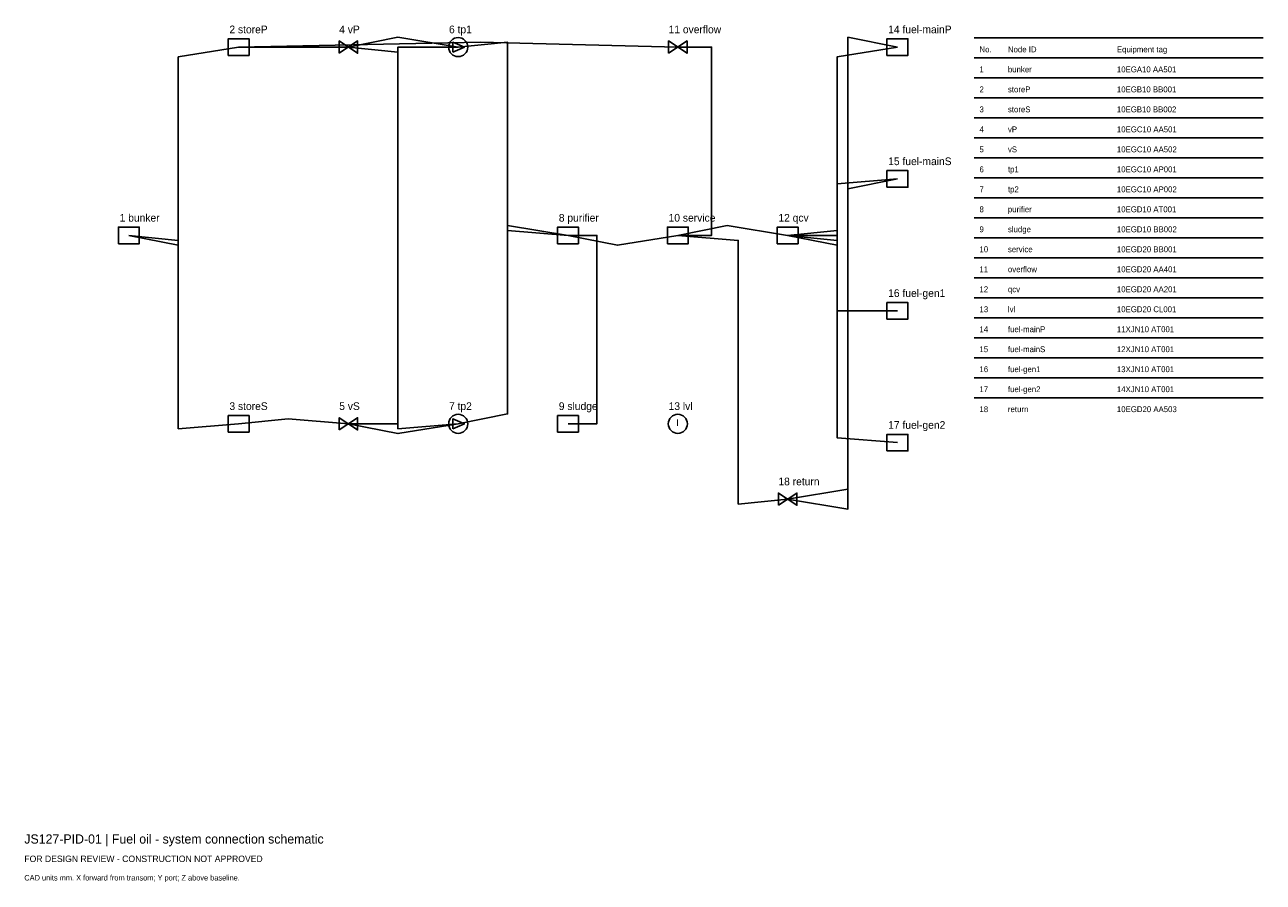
# Model space of a CAD drawing. Header units: millimetres. Extents: x 0 to 403, y -25 to 254.
import ezdxf

# ---------------------------------------------------------------- set-up
doc = ezdxf.new("R2010")
doc.units = ezdxf.units.MM
for name, color, linetype in [('ANNOTATION', 7, 'Continuous'), ('EQUIPMENT', 3, 'Continuous'), ('GEOMETRY', 7, 'Continuous'), ('PIPING', 4, 'Continuous')]:
    doc.layers.add(name, color=color, linetype=linetype)

msp = doc.modelspace()

# ---------------------------------------------------------------- linework, layer by layer
at = {"layer": 'EQUIPMENT'}
for points in [[(66.31, 244.3), (73.11, 244.3), (73.11, 249.7), (66.31, 249.7)], [(102.43, 245), (108.43, 249), (108.43, 245), (102.43, 249)], [(139.34, 245.4), (143.14, 247), (139.34, 248.6)], [(209.57, 245), (215.57, 249), (215.57, 245), (209.57, 249)], [(280.6, 244.3), (287.4, 244.3), (287.4, 249.7), (280.6, 249.7)], [(280.6, 201.43), (287.4, 201.43), (287.4, 206.82), (280.6, 206.82)], [(30.6, 183.05), (37.4, 183.05), (37.4, 188.45), (30.6, 188.45)], [(173.46, 183.05), (180.26, 183.05), (180.26, 188.45), (173.46, 188.45)], [(209.17, 183.05), (215.97, 183.05), (215.97, 188.45), (209.17, 188.45)], [(244.89, 183.05), (251.69, 183.05), (251.69, 188.45), (244.89, 188.45)], [(280.6, 158.55), (287.4, 158.55), (287.4, 163.95), (280.6, 163.95)], [(66.31, 121.8), (73.11, 121.8), (73.11, 127.2), (66.31, 127.2)], [(102.43, 122.5), (108.43, 126.5), (108.43, 122.5), (102.43, 126.5)], [(139.34, 122.9), (143.14, 124.5), (139.34, 126.1)], [(173.46, 121.8), (180.26, 121.8), (180.26, 127.2), (173.46, 127.2)], [(280.6, 115.68), (287.4, 115.68), (287.4, 121.08), (280.6, 121.08)], [(245.29, 98), (251.29, 102), (251.29, 98), (245.29, 102)]]:
    msp.add_lwpolyline(points, close=True, dxfattribs=at)
for centre in [(141.14, 247), (141.14, 124.5), (212.57, 124.5)]:
    msp.add_circle(centre, 3.1, dxfattribs=at)
at = {"layer": 'GEOMETRY'}
for p, q in [((309, 250), (403, 250)), ((309, 243.5), (403, 243.5)), ((309, 237), (403, 237)), ((309, 230.5), (403, 230.5)), ((309, 224), (403, 224)), ((309, 217.5), (403, 217.5)), ((309, 211), (403, 211)), ((309, 204.5), (403, 204.5)), ((309, 198), (403, 198)), ((309, 191.5), (403, 191.5)), ((309, 185), (403, 185)), ((309, 178.5), (403, 178.5)), ((309, 172), (403, 172)), ((309, 165.5), (403, 165.5)), ((309, 159), (403, 159)), ((309, 152.5), (403, 152.5)), ((309, 146), (403, 146)), ((309, 139.5), (403, 139.5)), ((309, 133), (403, 133))]:
    msp.add_line(p, q, dxfattribs=at)
at = {"layer": 'PIPING'}
for points in [[(105.43, 247), (121.5, 250.2), (121.5, 250.2), (141.14, 247)], [(284, 247), (267.93, 250.2), (267.93, 103.2), (248.29, 100)], [(34, 185.75), (50.07, 182.55), (50.07, 243.8), (69.71, 247)], [(212.57, 247), (148.29, 248.6), (148.29, 248.6), (69.71, 247)], [(69.71, 247), (85.79, 247), (85.79, 247), (105.43, 247)], [(105.43, 247), (121.5, 245.4), (121.5, 122.9), (141.14, 124.5)], [(105.43, 124.5), (121.5, 124.5), (121.5, 247), (141.14, 247)], [(141.14, 247), (157.21, 248.6), (157.21, 187.35), (176.86, 185.75)], [(212.57, 185.75), (223.57, 185.75), (223.57, 247), (212.57, 247)], [(248.29, 185.75), (264.36, 182.55), (264.36, 243.8), (284, 247)], [(248.29, 185.75), (264.36, 184.15), (264.36, 202.53), (284, 204.12)], [(284, 204.12), (267.93, 200.93), (267.93, 96.8), (248.29, 100)], [(34, 185.75), (50.07, 184.15), (50.07, 122.9), (69.71, 124.5)], [(141.14, 124.5), (157.21, 127.7), (157.21, 188.95), (176.86, 185.75)], [(176.86, 185.75), (192.93, 182.55), (192.93, 182.55), (212.57, 185.75)], [(176.86, 185.75), (186.26, 185.75), (186.26, 124.5), (176.86, 124.5)], [(212.57, 185.75), (228.64, 188.95), (228.64, 188.95), (248.29, 185.75)], [(248.29, 100), (232.21, 98.4), (232.21, 184.15), (212.57, 185.75)], [(248.29, 185.75), (264.36, 187.35), (264.36, 119.98), (284, 118.38)], [(248.29, 185.75), (264.36, 185.75), (264.36, 161.25), (284, 161.25)], [(69.71, 124.5), (85.79, 126.1), (85.79, 126.1), (105.43, 124.5)], [(105.43, 124.5), (121.5, 121.3), (121.5, 121.3), (141.14, 124.5)]]:
    msp.add_lwpolyline(points, dxfattribs=at)

# ---------------------------------------------------------------- texts
at = {"layer": 'ANNOTATION'}
for s, height, p in [('2 storeP', 2.5, (66.71, 251.5)), ('4 vP', 2.5, (102.43, 251.5)), ('6 tp1', 2.5, (138.14, 251.5)), ('11 overflow', 2.5, (209.57, 251.5)), ('14 fuel-mainP', 2.5, (281, 251.5)), ('No.', 1.9, (310.7, 245.3)), ('Node ID', 1.9, (319.95, 245.3)), ('Equipment tag', 1.9, (355.39, 245.3)), ('1', 1.9, (310.7, 238.8)), ('bunker', 1.9, (319.95, 238.8)), ('10EGA10 AA501', 1.9, (355.39, 238.8)), ('2', 1.9, (310.7, 232.3)), ('storeP', 1.9, (319.95, 232.3)), ('10EGB10 BB001', 1.9, (355.39, 232.3)), ('3', 1.9, (310.7, 225.8)), ('storeS', 1.9, (319.95, 225.8)), ('10EGB10 BB002', 1.9, (355.39, 225.8)), ('4', 1.9, (310.7, 219.3)), ('vP', 1.9, (319.95, 219.3)), ('10EGC10 AA501', 1.9, (355.39, 219.3)), ('5', 1.9, (310.7, 212.8)), ('vS', 1.9, (319.95, 212.8)), ('10EGC10 AA502', 1.9, (355.39, 212.8)), ('15 fuel-mainS', 2.5, (281, 208.62)), ('6', 1.9, (310.7, 206.3)), ('tp1', 1.9, (319.95, 206.3)), ('10EGC10 AP001', 1.9, (355.39, 206.3)), ('7', 1.9, (310.7, 199.8)), ('tp2', 1.9, (319.95, 199.8)), ('10EGC10 AP002', 1.9, (355.39, 199.8)), ('8', 1.9, (310.7, 193.3)), ('purifier', 1.9, (319.95, 193.3)), ('10EGD10 AT001', 1.9, (355.39, 193.3)), ('1 bunker', 2.5, (31, 190.25)), ('8 purifier', 2.5, (173.86, 190.25)), ('10 service', 2.5, (209.57, 190.25)), ('12 qcv', 2.5, (245.29, 190.25)), ('9', 1.9, (310.7, 186.8)), ('sludge', 1.9, (319.95, 186.8)), ('10EGD10 BB002', 1.9, (355.39, 186.8)), ('10', 1.9, (310.7, 180.3)), ('service', 1.9, (319.95, 180.3)), ('10EGD20 BB001', 1.9, (355.39, 180.3)), ('11', 1.9, (310.7, 173.8)), ('overflow', 1.9, (319.95, 173.8)), ('10EGD20 AA401', 1.9, (355.39, 173.8)), ('12', 1.9, (310.7, 167.3)), ('10EGD20 AA201', 1.9, (355.39, 167.3)), ('16 fuel-gen1', 2.5, (281, 165.75)), ('qcv', 1.9, (319.95, 167.3)), ('13', 1.9, (310.7, 160.8)), ('lvl', 1.9, (319.95, 160.8)), ('10EGD20 CL001', 1.9, (355.39, 160.8)), ('14', 1.9, (310.7, 154.3)), ('fuel-mainP', 1.9, (319.95, 154.3)), ('11XJN10 AT001', 1.9, (355.39, 154.3)), ('15', 1.9, (310.7, 147.8)), ('fuel-mainS', 1.9, (319.95, 147.8)), ('12XJN10 AT001', 1.9, (355.39, 147.8)), ('16', 1.9, (310.7, 141.3)), ('fuel-gen1', 1.9, (319.95, 141.3)), ('13XJN10 AT001', 1.9, (355.39, 141.3)), ('17', 1.9, (310.7, 134.8)), ('fuel-gen2', 1.9, (319.95, 134.8)), ('14XJN10 AT001', 1.9, (355.39, 134.8)), ('3 storeS', 2.5, (66.71, 129)), ('5 vS', 2.5, (102.43, 129)), ('7 tp2', 2.5, (138.14, 129)), ('9 sludge', 2.5, (173.86, 129)), ('13 lvl', 2.5, (209.57, 129)), ('18', 1.9, (310.7, 128.3)), ('return', 1.9, (319.95, 128.3)), ('10EGD20 AA503', 1.9, (355.39, 128.3)), ('I', 2.2, (212.07, 123.8)), ('17 fuel-gen2', 2.5, (281, 122.88)), ('18 return', 2.5, (245.29, 104.5)), ('JS127-PID-01 | Fuel oil - system connection schematic', 3, (0, -12)), ('FOR DESIGN REVIEW - CONSTRUCTION NOT APPROVED', 2.1, (0, -18)), ('CAD units mm. X forward from transom; Y port; Z above baseline.', 1.8, (0, -24))]:
    msp.add_text(s, height=height, dxfattribs=at).set_placement(p)

doc.saveas('drawing.dxf')
